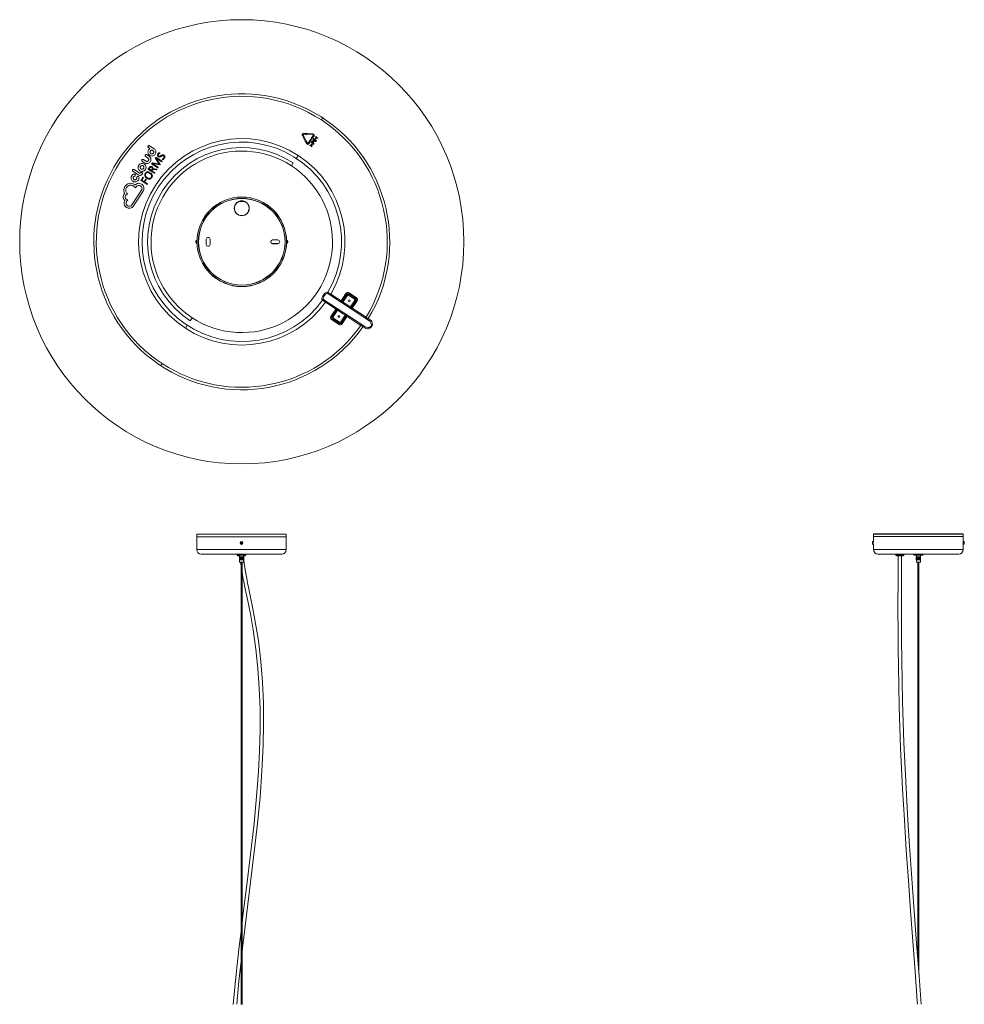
# Model space of a CAD drawing. Header units: millimetres. Extents: x -300 to 1214, y -2054 to 319.
# Tile 2 of 2: x -300 to 976, y -1011 to 319. Entities that reach past the tile are written whole.
import ezdxf

# ---------------------------------------------------------------- set-up
doc = ezdxf.new("R2010")
doc.units = ezdxf.units.MM

msp = doc.modelspace()

# ---------------------------------------------------------------- linework, layer by layer
at = {"color": 7, "linetype": 'Continuous', "lineweight": 15}
for p, q in [((109.3, 186.6), (107.5, 183.8)), ((81.8, 163.1), (84.9, 157)), ((86, 157.5), (82.9, 163.6)), ((86.9, 165.5), (83.5, 165.7)), ((83.5, 164.5), (86.8, 164.3)), ((86.7, 163.7), (88.6, 164.8)), ((86.8, 164.3), (86.7, 163.7)), ((88.6, 164.8), (86.9, 166.2)), ((86.9, 166.2), (86.9, 165.5)), ((89.3, 164.2), (89.3, 165.4)), ((96.2, 165), (89.3, 165.4)), ((89.3, 164.2), (96.1, 163.8)), ((94.2, 160.5), (94.3, 158.3)), ((94.7, 160.1), (94.2, 160.5)), ((96.6, 162.9), (94.7, 160.1)), ((95.7, 159.4), (97.6, 162.2)), ((99.6, 158.5), (100, 161.9)), ((100, 161.9), (100.6, 161.5)), ((103, 159.9), (100.1, 158.2)), ((100.6, 161.5), (100.3, 159.1)), ((100.3, 159.1), (102.4, 160.3)), ((102.4, 160.3), (103, 159.9)), ((-126.2, 146.6), (-124, 145.2)), ((-118.4, 145), (-124.5, 149)), ((84.9, 157), (86, 157.5)), ((85.8, 156.7), (85.4, 154.5)), ((85.4, 154.5), (86, 154.8)), ((87.7, 155.6), (85.8, 156.7)), ((86, 154.8), (87.5, 151.8)), ((87.1, 155.3), (87.7, 155.6)), ((88.6, 152.4), (87.1, 155.3)), ((93.4, 158), (89.6, 152.3)), ((90.7, 151.6), (94.4, 157.4)), ((91.8, 149.4), (94.8, 151.2)), ((92.5, 149), (91.8, 149.4)), ((94.5, 150.3), (92.5, 149)), ((94.4, 157.4), (93.4, 158)), ((93.9, 153.2), (94.4, 154)), ((97.5, 150.9), (93.9, 153.2)), ((94.2, 147.8), (94.5, 150.3)), ((94.8, 147.4), (94.2, 147.8)), ((94.3, 158.3), (96.3, 159.1)), ((94.8, 151.2), (95.3, 150.8)), ((95.3, 150.8), (94.8, 147.4)), ((95, 153.5), (95.2, 153.8)), ((95.8, 153.1), (95, 153.5)), ((96.3, 159.1), (95.7, 159.4)), ((95.9, 153.3), (95.8, 153.1)), ((96.1, 156.5), (97.5, 158.6)), ((99.6, 154.2), (96.1, 156.5)), ((96.4, 152.6), (97.9, 151.6)), ((98.1, 158.2), (97.2, 156.9)), ((97.2, 156.9), (97.9, 156.4)), ((97.5, 158.6), (98.1, 158.2)), ((97.5, 150.9), (97.9, 151.6)), ((97.9, 156.4), (98.8, 157.8)), ((99.4, 157.4), (98.5, 156)), ((98.5, 156), (99.5, 155.4)), ((98.8, 157.8), (99.4, 157.4)), ((99.5, 155.4), (100.4, 156.7)), ((100.1, 158.2), (99.6, 158.5)), ((101, 156.3), (99.6, 154.2)), ((100.4, 156.7), (101, 156.3)), ((-130, 134.5), (-126.6, 132.3)), ((-125.1, 134.8), (-128.5, 137)), ((-116.2, 133.2), (-116.5, 132.7)), ((-107.5, 128), (-115.5, 133.3)), ((76.2, 136), (73.7, 132.1)), ((-134.3, 127.9), (-130.9, 125.7)), ((-129.4, 128.2), (-132.7, 130.3)), ((-121.3, 125.4), (-121.6, 125)), ((-121.4, 124.3), (-113.4, 119.1)), ((-112.8, 119.9), (-120.6, 124.9)), ((-120.6, 124.9), (-110.7, 123.1)), ((-120.6, 124.9), (-120.6, 124.9)), ((-111.6, 124.2), (-120.2, 125.8)), ((-116.4, 131.6), (-111.5, 124.2)), ((-115.8, 132.3), (-108, 127.2)), ((-115.8, 132.3), (-115.8, 132.3)), ((-110.2, 123.8), (-115.8, 132.3)), ((-111.5, 124.2), (-111.6, 124.2)), ((67.1, 121.9), (69.6, 125.8)), ((-147.2, 114.5), (-139.8, 109.6)), ((-138.1, 112.1), (-145.5, 116.9)), ((-133.7, 106.5), (-136.1, 102.7)), ((-134.4, 110.7), (-134.2, 110.9)), ((-125.3, 119.3), (-126.3, 117.7)), ((-126.1, 117.1), (-118.1, 111.8)), ((-125.3, 117.7), (-124.6, 118.8)), ((-122.1, 115.6), (-125.3, 117.7)), ((-121.3, 116.9), (-122.1, 115.6)), ((-121.4, 115.2), (-120.9, 116.1)), ((-117.6, 112.6), (-121.4, 115.2)), ((-117.9, 116.9), (-115.2, 116.4)), ((-115.1, 117.4), (-117.7, 117.9)), ((-157.9, 94.1), (-157.9, 94.1)), ((-146.4, 94.7), (-146.4, 94.7)), ((-144.9, 96.8), (-144.9, 96.8)), ((-144.9, 93.4), (-143.7, 92)), ((-143.7, 92), (-142.8, 93.5)), ((-142.8, 93.5), (-142.7, 93.7)), ((-142.7, 93.7), (-142.7, 93.7)), ((-136.7, 94.9), (-136.7, 94.9)), ((-135.9, 102.1), (-127.9, 96.8)), ((-135.3, 97.1), (-135.3, 97.1)), ((-135.1, 102.7), (-132.9, 106)), ((-131.9, 100.6), (-135.1, 102.7)), ((-129.8, 103.7), (-131.9, 100.6)), ((-131.2, 100.1), (-129.1, 103.3)), ((-127.4, 97.6), (-131.2, 100.1)), ((-158.2, 84.4), (-158.2, 84.3)), ((-155.8, 82.9), (-154.5, 83.6)), ((-155.7, 92.7), (-155.7, 92.7)), ((-154.5, 83.6), (-155.4, 84.8)), ((-135.4, 89), (-148.4, 69.2)), ((-146.2, 67.8), (-133.3, 87.5)), ((-135.4, 89), (-135.4, 89)), ((-133.3, 87.5), (-133.3, 87.5)), ((-133.3, 87.5), (-133.3, 87.5)), ((-155.6, 73.9), (-155.6, 73.9)), ((-153.9, 75.8), (-155.5, 76.5)), ((-155.1, 74.5), (-153.9, 75.8)), ((-154.3, 67.9), (-154.3, 67.9)), ((-148.4, 69.2), (-148.4, 69.2)), ((-146.2, 67.8), (-146.2, 67.8)), ((-155.8, 65.8), (-155.8, 65.7)), ((-62, 20.1), (-61.9, 20.1)), ((-61.9, 19.5), (-62, 19.5)), ((-62, 19), (-61.9, 19)), ((-61.9, 18.4), (-62, 18.4)), ((-60.5, 21.3), (-61.2, 21.3)), ((-61.2, 17.3), (-60.5, 17.3)), ((-48, 22.8), (-47.9, 22.8)), ((-48, 15.8), (-48, 22.8)), ((-47.9, 15.8), (-48, 15.8)), ((-47.9, 22.8), (-47.9, 15.8)), ((-42.8, 22.8), (-42.9, 22.8)), ((-42.9, 15.8), (-42.9, 22.8)), ((-42.9, 15.8), (-42.8, 15.8)), ((-42.8, 22.8), (-42.8, 15.8)), ((41.7, 21.9), (41.7, 21.8)), ((41.7, 21.9), (48.7, 21.9)), ((48.7, 21.8), (41.7, 21.8)), ((41.7, 16.8), (48.7, 16.8)), ((41.7, 16.7), (41.7, 16.8)), ((48.7, 16.7), (41.7, 16.7)), ((48.7, 21.8), (48.7, 21.9)), ((48.7, 16.8), (48.7, 16.7)), ((61.3, 21.3), (60.5, 21.3)), ((60.5, 21.3), (60.5, 17.3)), ((60.5, 21), (60.5, 21)), ((60.5, 20.3), (60.5, 20.3)), ((60.5, 18.3), (60.5, 18.3)), ((60.5, 17.6), (60.5, 17.6)), ((60.5, 17.3), (61.3, 17.3)), ((62.1, 19.2), (62, 19.2)), ((62, 19), (62.1, 19)), ((62.1, 19.6), (62.1, 19.6)), ((116.2, -49), (115.8, -48.7)), ((171.5, -86.8), (116.1, -50.6)), ((116.1, -50.6), (116.1, -50.6)), ((119.3, -52.7), (120.1, -51.4)), ((168, -82.7), (120.1, -51.4)), ((140.7, -50.6), (133.3, -61.9)), ((142, -51.4), (135.4, -61.4)), ((135.8, -63.5), (144.9, -49.7)), ((140.7, -50.6), (155.8, -60.4)), ((154.1, -57.5), (144, -50.9)), ((154.9, -56.3), (144.9, -49.7)), ((108.7, -59.4), (109.2, -59.7)), ((110.7, -59), (166.1, -95.2)), ((110.7, -59), (110.7, -59)), ((113, -62.3), (113.8, -61.1)), ((113, -62.3), (160.9, -93.6)), ((154.9, -56.3), (145.9, -70.1)), ((148, -69.6), (154.5, -59.6)), ((148.4, -71.7), (155.8, -60.4)), ((127.9, -70.2), (120.5, -81.5)), ((121.4, -85.7), (130.4, -71.9)), ((128.3, -72.3), (121.7, -82.4)), ((140.4, -78.4), (131.4, -92.2)), ((-69.6, -87.3), (-67.1, -83.4)), ((135.5, -91.4), (120.5, -81.5)), ((121.4, -85.7), (131.4, -92.2)), ((122.2, -84.4), (132.2, -91)), ((134.3, -90.6), (140.9, -80.5)), ((135.5, -91.4), (142.9, -80.1)), ((161.7, -92.3), (160.9, -93.6)), ((168, -82.7), (167.2, -84)), ((173.2, -86.1), (170.8, -84.5)), ((-73.7, -93.5), (-76.2, -97.4)), ((163.7, -95.4), (166.1, -97)), ((-109.3, -148), (-107.5, -145.3)), ((-60.9, -375.5), (-60.9, -379)), ((-60.9, -379), (-60.9, -396.5)), ((-60.9, -379), (60.1, -379)), ((60.1, -379), (-60.9, -379)), ((-60.8, -375.4), (60, -375.4)), ((-59.9, -379), (-59.9, -379)), ((59.1, -379), (59.1, -379)), ((60.1, -379), (60.1, -375.5)), ((60.1, -396.5), (60.1, -379)), ((853.4, -385.3), (852.7, -385.3)), ((853.4, -375.4), (853.4, -378.9)), ((853.4, -378.9), (853.4, -385.3)), ((853.4, -378.9), (974.4, -378.9)), ((974.4, -378.9), (853.4, -378.9)), ((853.5, -375.3), (974.3, -375.3)), ((854.4, -378.9), (854.4, -378.9)), ((973.4, -378.9), (973.4, -378.9)), ((974.4, -378.9), (974.4, -375.4)), ((974.4, -396.4), (974.4, -378.9)), ((975.2, -385.3), (974.4, -385.3)), ((-1.2, -387.6), (-0.5, -387.4)), ((-1, -388), (-0.4, -387.6)), ((-0.9, -386.8), (-0.5, -387.4)), ((-0.5, -387.4), (-0.7, -387.3)), ((-0.5, -386.6), (-0.3, -387.3)), ((-0.5, -387.4), (-0.3, -387.3)), ((-0.5, -387.4), (-0.4, -387.6)), ((-0.5, -387.7), (-0.4, -387.6)), ((-0.2, -387.5), (-0.4, -387.6)), ((-0.2, -388.3), (-0.4, -387.6)), ((0.3, -386.8), (-0.3, -387.3)), ((-0.3, -387.1), (-0.3, -387.3)), ((-0.2, -387.5), (-0.3, -387.3)), ((0.5, -387.2), (-0.2, -387.5)), ((0.2, -388.1), (-0.2, -387.5)), ((-0.2, -387.5), (0, -387.5)), ((852, -387.1), (851.9, -387.1)), ((851.9, -387.6), (852, -387.5)), ((852, -386.5), (852, -386.5)), ((852, -388.1), (852, -388.1)), ((852.7, -389.3), (853.4, -389.3)), ((853.4, -389.3), (853.4, -396.4)), ((974.4, -389.3), (975.2, -389.3)), ((975.9, -387.4), (976, -387.4)), ((976, -387.6), (975.9, -387.6)), ((976, -387), (976, -387)), ((54.1, -402.5), (-54.9, -402.5)), ((-6.4, -402.5), (-6.4, -404)), ((5.5, -404.1), (-6.3, -404.1)), ((-3.1, -405), (-4.9, -405)), ((2.6, -406.4), (-3.3, -406.4)), ((-3.3, -406.4), (-3.3, -410.4)), ((-3.3, -410.4), (-3.3, -406.4)), ((-3.3, -406.4), (-3.3, -410.4)), ((-3.3, -410.4), (-3.3, -406.4)), ((-3.3, -406.4), (-3.3, -410.4)), ((-3.3, -410.4), (-3.3, -406.4)), ((2.6, -410.4), (-3.3, -410.4)), ((-3.2, -410.4), (-3.2, -406.4)), ((-3.2, -406.4), (-3.2, -410.4)), ((-3.2, -410.4), (-3.2, -406.4)), ((-3.1, -404.1), (-3.1, -406.4)), ((-3.1, -410.4), (-3.1, -406.4)), ((-3.1, -406.4), (-3.1, -410.4)), ((-3.1, -410.4), (-3.1, -413.6)), ((-3, -406.4), (-3, -410.4)), ((-2.9, -406.4), (-2.9, -410.4)), ((-2.9, -410.4), (-2.9, -406.4)), ((-2.8, -406.4), (-2.8, -410.4)), ((-2.8, -410.4), (-2.8, -406.4)), ((-2.7, -410.4), (-2.7, -406.4)), ((-2.6, -406.4), (-2.6, -410.4)), ((-2.5, -410.4), (-2.5, -406.4)), ((-2.4, -406.4), (-2.4, -410.4)), ((-2.3, -410.4), (-2.3, -406.4)), ((-2.2, -406.4), (-2.2, -410.4)), ((-2.1, -410.4), (-2.1, -406.4)), ((-2, -406.4), (-2, -410.4)), ((-1.9, -410.4), (-1.9, -406.4)), ((-1.8, -406.4), (-1.8, -410.4)), ((-1.7, -410.4), (-1.7, -406.4)), ((-1.7, -406.4), (-1.7, -410.4)), ((-1.6, -406.4), (-1.6, -410.4)), ((-1.5, -410.4), (-1.5, -406.4)), ((-1.5, -406.4), (-1.5, -410.4)), ((-1.4, -406.4), (-1.4, -410.4)), ((-1.3, -406.4), (-1.3, -410.4)), ((-1.2, -410.4), (-1.2, -406.4)), ((-1.1, -406.4), (-1.1, -410.4)), ((-1, -410.4), (-1, -406.4)), ((-1, -406.4), (-1, -410.4)), ((-0.9, -406.4), (-0.9, -410.4)), ((-0.8, -406.4), (-0.8, -410.4)), ((-0.7, -410.4), (-0.7, -406.4)), ((-0.6, -406.4), (-0.6, -410.4)), ((-0.6, -406.4), (-0.6, -410.4)), ((-0.5, -410.4), (-0.5, -406.4)), ((-0.4, -406.4), (-0.4, -410.4)), ((-0.3, -406.4), (-0.3, -410.4)), ((-0.2, -410.4), (-0.2, -406.4)), ((-0.1, -406.4), (-0.1, -410.4)), ((-0.1, -406.4), (-0.1, -410.4)), ((0, -410.4), (0, -406.4)), ((0.1, -406.4), (0.1, -410.4)), ((0.1, -406.4), (0.1, -410.4)), ((0.3, -410.4), (0.3, -406.4)), ((0.4, -406.4), (0.4, -410.4)), ((0.4, -406.4), (0.4, -410.4)), ((0.5, -410.4), (0.5, -406.4)), ((0.6, -406.4), (0.6, -410.4)), ((0.6, -406.4), (0.6, -410.4)), ((0.8, -410.4), (0.8, -406.4)), ((0.8, -406.4), (0.8, -410.4)), ((1, -410.4), (1, -406.4)), ((1.1, -406.4), (1.1, -410.4)), ((1.2, -410.4), (1.2, -406.4)), ((1.3, -406.4), (1.3, -410.4)), ((1.4, -410.4), (1.4, -406.4)), ((1.5, -406.4), (1.5, -410.4)), ((1.6, -410.4), (1.6, -406.4)), ((1.7, -406.4), (1.7, -410.4)), ((1.8, -406.4), (1.8, -410.4)), ((1.8, -410.4), (1.8, -406.4)), ((1.9, -410.4), (1.9, -406.4)), ((2, -406.4), (2, -410.4)), ((2.1, -410.4), (2.1, -406.4)), ((2.1, -406.4), (2.1, -410.4)), ((2.2, -410.4), (2.2, -406.4)), ((2.3, -406.4), (2.3, -410.4)), ((2.3, -410.4), (2.3, -406.4)), ((2.4, -406.4), (2.4, -404.1)), ((4.1, -405), (2.4, -405)), ((2.5, -406.5), (2.4, -405.5)), ((2.4, -406.4), (2.4, -410.4)), ((2.4, -410.4), (2.4, -406.4)), ((2.4, -413.6), (2.4, -410.4)), ((2.5, -406.4), (2.5, -410.4)), ((2.5, -410.4), (2.5, -406.4)), ((2.5, -406.4), (2.5, -410.4)), ((2.6, -410.4), (2.6, -406.4)), ((2.6, -406.4), (2.6, -410.4)), ((2.6, -410.4), (2.6, -406.4)), ((2.6, -406.4), (2.6, -410.4)), ((2.6, -410.4), (2.6, -406.4)), ((4.2, -402.6), (5, -402.6)), ((4.2, -404), (4.2, -402.6)), ((5, -402.6), (5, -404)), ((5.6, -404), (5.6, -402.5)), ((968.4, -402.4), (859.4, -402.4)), ((883.4, -402.5), (883.4, -403.9)), ((893.4, -404.9), (884.4, -404.9)), ((894.4, -403.9), (894.4, -402.5)), ((907.9, -402.4), (907.9, -403.9)), ((919.8, -404), (908, -404)), ((910, -402.5), (911.3, -402.5)), ((910, -403.9), (910, -402.5)), ((910.9, -406.3), (916.9, -406.3)), ((910.9, -410.3), (910.9, -406.3)), ((910.9, -406.3), (910.9, -410.3)), ((910.9, -410.3), (916.9, -410.3)), ((911, -406.3), (911, -410.3)), ((911, -410.3), (911, -406.3)), ((911, -406.3), (911, -410.3)), ((911, -410.3), (911, -406.3)), ((911, -406.3), (911, -410.3)), ((911.1, -406.3), (911.1, -410.3)), ((911.1, -410.3), (911.1, -406.3)), ((911.2, -404), (911.2, -406.3)), ((911.2, -410.3), (911.2, -406.3)), ((911.2, -406.3), (911.2, -410.3)), ((911.2, -410.3), (911.2, -413.5)), ((911.3, -402.5), (911.3, -403.9)), ((911.3, -406.3), (911.3, -410.3)), ((911.3, -410.3), (911.3, -406.3)), ((911.4, -406.3), (911.4, -410.3)), ((911.4, -410.3), (911.4, -406.3)), ((911.5, -410.3), (911.5, -406.3)), ((911.6, -406.3), (911.6, -410.3)), ((911.7, -410.3), (911.7, -406.3)), ((911.8, -406.3), (911.8, -410.3)), ((911.9, -406.3), (911.9, -410.3)), ((911.9, -410.3), (911.9, -406.3)), ((912.1, -406.3), (912.1, -410.3)), ((912.1, -410.3), (912.1, -406.3)), ((912.3, -406.3), (912.3, -410.3)), ((912.3, -410.3), (912.3, -406.3)), ((912.5, -410.3), (912.5, -406.3)), ((912.6, -406.3), (912.6, -410.3)), ((912.7, -410.3), (912.7, -406.3)), ((912.7, -406.3), (912.7, -410.3)), ((912.8, -406.3), (912.8, -410.3)), ((912.9, -410.3), (912.9, -406.3)), ((912.9, -406.3), (912.9, -410.3)), ((913, -406.3), (913, -410.3)), ((913.1, -406.3), (913.1, -410.3)), ((913.2, -410.3), (913.2, -406.3)), ((913.3, -406.3), (913.3, -410.3)), ((913.4, -410.3), (913.4, -406.3)), ((913.4, -406.3), (913.4, -410.3)), ((913.5, -406.3), (913.5, -410.3)), ((913.6, -406.3), (913.6, -410.3)), ((913.7, -410.3), (913.7, -406.3)), ((913.8, -406.3), (913.8, -410.3)), ((913.8, -406.3), (913.8, -410.3)), ((913.9, -410.3), (913.9, -406.3)), ((914, -406.3), (914, -410.3)), ((914.1, -406.3), (914.1, -410.3)), ((914.2, -410.3), (914.2, -406.3)), ((914.3, -406.3), (914.3, -410.3)), ((914.3, -406.3), (914.3, -410.3)), ((914.4, -410.3), (914.4, -406.3)), ((914.5, -406.3), (914.5, -410.3)), ((914.5, -406.3), (914.5, -410.3)), ((914.7, -410.3), (914.7, -406.3)), ((914.8, -406.3), (914.8, -410.3)), ((914.8, -406.3), (914.8, -410.3)), ((914.9, -410.3), (914.9, -406.3)), ((915, -406.3), (915, -410.3)), ((915, -406.3), (915, -410.3)), ((915.1, -410.3), (915.1, -406.3)), ((915.2, -406.3), (915.2, -410.3)), ((915.4, -410.3), (915.4, -406.3)), ((915.4, -406.3), (915.4, -410.3)), ((915.6, -410.3), (915.6, -406.3)), ((915.6, -406.3), (915.6, -410.3)), ((915.8, -410.3), (915.8, -406.3)), ((915.8, -406.3), (915.8, -410.3)), ((916, -410.3), (916, -406.3)), ((916, -406.3), (916, -410.3)), ((916.1, -410.3), (916.1, -406.3)), ((916.2, -406.3), (916.2, -410.3)), ((916.3, -406.3), (916.3, -410.3)), ((916.3, -410.3), (916.3, -406.3)), ((916.4, -410.3), (916.4, -406.3)), ((916.5, -406.3), (916.5, -410.3)), ((916.6, -410.3), (916.6, -406.3)), ((916.6, -406.3), (916.6, -410.3)), ((916.7, -406.3), (916.7, -404)), ((916.7, -410.3), (916.7, -406.3)), ((916.7, -406.3), (916.7, -410.3)), ((916.7, -410.3), (916.7, -406.3)), ((916.7, -413.5), (916.7, -410.3)), ((916.8, -406.3), (916.8, -410.3)), ((916.8, -410.3), (916.8, -406.3)), ((916.8, -406.3), (916.8, -410.3)), ((916.8, -410.3), (916.8, -406.3)), ((916.9, -406.3), (916.9, -410.3)), ((916.9, -410.3), (916.9, -406.3)), ((916.9, -406.3), (916.9, -410.3)), ((919.9, -403.9), (919.9, -402.4)), ((2.4, -413.6), (-3.1, -413.6)), ((-1, -413.6), (-1, -1010.7)), ((0.3, -1010.7), (0.3, -413.6)), ((916.7, -413.5), (911.2, -413.5)), ((913.2, -413.5), (913.2, -951.9)), ((914.6, -969.9), (914.6, -413.5))]:
    msp.add_line(p, q, dxfattribs=at)
at = {"color": 8, "linetype": 'Continuous', "lineweight": 15}
for p, q in [((-61.4, 17.4), (-61.4, 21.2)), ((-61.2, 17.3), (-61.2, 21.3)), ((61.3, 21.3), (61.3, 17.3)), ((61.5, 21.2), (61.5, 17.4)), ((60.1, -375.5), (-60.9, -375.5)), ((852.5, -389.2), (852.5, -385.4)), ((852.7, -389.3), (852.7, -385.3)), ((974.4, -375.4), (853.4, -375.4)), ((975.2, -385.3), (975.2, -389.3)), ((975.4, -385.4), (975.4, -389.2)), ((-60.9, -396.5), (60.1, -396.5)), ((853.4, -396.4), (974.4, -396.4)), ((-6.4, -404), (5.6, -404)), ((894.4, -402.5), (883.4, -402.5)), ((883.4, -403.9), (894.4, -403.9)), ((907.9, -403.9), (919.9, -403.9))]:
    msp.add_line(p, q, dxfattribs=at)
at = {"color": 7, "linetype": 'Continuous', "lineweight": 15, "flags": 128}
for points in [[(94.4, 154), (94.9, 154.7), (95.2, 154.9), (95.6, 155.1), (96, 155.1), (96.3, 155), (96.4, 154.9)], [(96, 154.2), (96.1, 154), (96.1, 153.9), (96.1, 153.8), (96.1, 153.7), (95.9, 153.3)], [(-106.5, 135.7), (-106.1, 135.6), (-105.7, 135.4)], [(-118, 111.8), (-118, 111.8), (-117.9, 111.8)], [(-127.8, 96.8), (-127.8, 96.8), (-127.7, 96.8)], [(108.7, -59.4), (108.2, -58.5), (108.3, -57), (108.6, -56), (109, -55), (109.6, -53.8), (110.2, -52.7), (111, -51.7), (111.8, -50.7), (112.6, -49.9), (113.3, -49.3), (114.7, -48.6), (115.8, -48.7)], [(110.7, -59), (110.1, -58.2), (110, -56.9), (110.2, -56.1), (110.5, -55.2), (110.9, -54.4), (111.4, -53.5), (112, -52.7), (112.6, -52), (113.2, -51.4), (113.9, -50.9), (115.1, -50.4), (116.1, -50.6)], [(116.2, -49), (116.8, -49.3), (117.7, -49.9), (118.9, -50.6), (120.1, -51.4)], [(113, -62.3), (111.8, -61.5), (110.7, -60.8), (109.8, -60.1), (109.2, -59.7)], [(166.1, -95.2), (168.1, -96.2), (170.2, -96.6), (172.5, -96.3), (173.6, -95.7), (174.1, -95.3), (174.6, -94.8), (174.9, -94.2), (175.1, -93.6), (175.2, -92.3), (174.5, -90.1), (173.2, -88.2), (171.6, -86.8)], [(168, -82.7), (169.5, -83.7), (170.8, -84.5)], [(169.1, -85.2), (169.5, -85.4), (169.7, -85.3), (170, -85.3), (170.2, -85.1), (170.4, -84.9), (170.8, -84.5)], [(173.2, -86.1), (172.9, -86.6), (172.4, -86.8), (172.2, -86.9), (171.9, -86.9), (171.6, -86.8)], [(163.7, -95.4), (162.4, -94.6), (160.9, -93.6)], [(163.7, -95.4), (163.8, -95.2), (163.9, -94.9), (164, -94.6), (164, -94.4), (164, -94.1), (163.9, -93.9), (163.8, -93.8), (163.7, -93.6)], [(0.3, -940.7), (1, -934.6), (6.4, -890.2), (12, -845.7), (17.4, -801.2), (21.3, -766.2), (24.7, -731), (27.3, -695.8), (29, -660.5), (29.5, -632.2), (29.2, -603.9), (28, -575.7), (25.7, -547.5), (22.4, -519.4), (19.2, -498.9), (15.5, -478.5), (11.4, -458.3), (10.5, -453.9), (9.6, -449.6), (8.7, -445.4), (7.9, -441.4), (7.1, -437.5), (6.3, -433.2), (5.5, -428.9), (4.6, -423.8), (3.7, -417.9), (2.9, -411.2), (2.6, -407.9)], [(4.1, -404.1), (4.1, -404.1), (4.1, -404.1), (4.2, -404.1), (4.2, -404), (4.2, -404), (4.2, -404)], [(5, -404.1), (5, -404.1), (5, -404.1), (5, -404.1), (5, -404), (5, -404), (5, -404)], [(886.6, -404.9), (886.6, -410.3), (886.5, -416.4), (886.5, -421.6), (886.5, -426), (886.5, -429.6), (886.5, -433.2), (886.5, -436.8), (886.5, -448.6), (886.4, -460.5), (886.4, -481.8), (886.5, -503.3), (886.6, -529), (886.9, -554.9), (887.4, -580.8), (888.1, -608.7), (888.9, -636.6), (890, -664.5), (891.2, -692.3), (892.6, -720.1), (895, -761.3), (897.6, -802.4), (900.5, -843.5), (903.5, -884.4), (906.6, -925.4), (909.6, -966.4), (912.5, -1006.4), (912.8, -1010.6)], [(917.5, -1010.6), (914.8, -972.5), (911.5, -928.5), (908.2, -884.6), (905, -840.6), (901.9, -796.7), (899.7, -762), (897.7, -727.3), (895.9, -692.5), (894.4, -657.6), (893.4, -629.7), (892.6, -601.7), (891.9, -573.8), (891.5, -545.9), (891.2, -518.2), (891.1, -498), (891.1, -477.9), (891.2, -457.9), (891.2, -454.2), (891.2, -450.5), (891.2, -447), (891.2, -443.5), (891.2, -440.2), (891.2, -436.9), (891.2, -433.1), (891.2, -428.7), (891.2, -423.6), (891.2, -417.7), (891.3, -411.1), (891.3, -404.9)], [(-1.6, -413.6), (-1.2, -416.9), (-1, -418)], [(0.3, -426.7), (0.9, -430.2), (1.6, -433.9), (2.3, -437.6), (4.7, -449.4), (7.2, -461.5), (11.6, -483.1), (15.4, -504.8), (19.2, -530.9), (21.9, -557.1), (23.7, -583.4), (24.7, -611.7), (24.7, -639.9), (24, -668.1), (22.6, -696.3), (20.5, -724.5), (16.6, -766.2), (11.9, -807.9), (6.8, -849.4), (1.5, -891), (0.3, -901.1)], [(-1, -912.1), (-3.5, -932.5), (-8.1, -974.1), (-11.6, -1010.7)], [(-6.8, -1010.6), (-3.9, -979.1), (-1, -952.9)]]:
    msp.add_lwpolyline(points, dxfattribs=at)
at = {"color": 7, "linetype": 'Continuous', "lineweight": 15}
for centre, radius in [((0, 19.3), 300), ((0, 19.3), 60.5), ((0, 19.3), 60.4), ((0, 19.3), 58.6), ((0, 19.3), 58.5), ((0, 19.3), 58.4), ((0, 64.6), 10.1), ((0, 64.6), 10), ((145, -60.5), 1.25), ((131.3, -81.4), 1.25), ((-0.4, -387.4), 2), ((-0.4, -387.4), 1.9)]:
    msp.add_circle(centre, radius, dxfattribs=at)
for centre, radius, start, end in [((0, 19.3), 199.9, 328.7155, 324.9693), ((0, 19.3), 196.5, 56.8424, 236.8424), ((0, 19.3), 196.5, 328.7377, 56.8424), ((83.4, 163.9), 1.8, 86.8424, 206.8424), ((83.4, 163.9), 0.6, 86.8424, 206.8424), ((96.1, 163.2), 0.6, 326.8424, 86.8424), ((96.1, 163.2), 1.8, 326.8424, 86.8424), ((0, 19.3), 139.4, 56.8424, 236.8424), ((0, 19.3), 134.7, 329.5791, 324.1057), ((0, 19.3), 127.3, 56.8424, 236.8424), ((-125.4, 147.8), 1.43, 146.7476, 169.5722), ((-125.4, 147.8), 1.43, 169.2632, 191.8054), ((-125.2, 147.8), 1.58, 191.881, 212.5582), ((-125.4, 147.8), 1.43, 102.3132, 147.1149), ((-125.4, 147.7), 1.32, 212.0134, 236.846), ((-125.3, 147.9), 1.39, 54.9334, 103.3987), ((89.1, 152.6), 1.8, 206.8424, 326.8424), ((89.1, 152.6), 0.6, 206.8424, 326.8424), ((96.4, 153.1), 1.36, 126.2203, 150.6786), ((95.7, 153.8), 0.389, 55.0768, 119.4916), ((95.8, 153.9), 1.18, 337.539, 55.2006), ((92, 155.6), 5.3, 325.6399, 335.8645), ((-129.4, 135.8), 1.3, 145.918, 195.689), ((-128.6, 135.8), 2.05, 191.7632, 196.8284), ((-129, 135.7), 1.61, 197.0494, 202.966), ((-129.4, 135.5), 1.25, 202.0575, 238.8398), ((-129.2, 135.7), 1.44, 100.5034, 147.0752), ((-129.2, 135.7), 1.43, 60.1838, 103.3905), ((-121, 140.5), 5.75, 170.5332, 191.3776), ((-121.7, 140.7), 5.05, 146.6097, 170.7583), ((-121.2, 140.5), 5.52, 191.4632, 213.1395), ((-121.5, 140.6), 5.2, 119.0342, 147.309), ((-121.6, 140.2), 5.05, 212.9384, 237.0598), ((-127.9, 130.4), 5.22, 33.6481, 57.1826), ((-121.6, 140.2), 4.99, 236.5014, 261.2088), ((-121.5, 140.6), 2.38, 146.5896, 170.483), ((-121.2, 140.5), 2.6, 170.3597, 191.792), ((-121.3, 140.5), 2.6, 191.867, 213.3382), ((-128.1, 130.3), 5.46, 11.9151, 33.7058), ((-121.5, 140.6), 2.36, 123.7582, 147.0303), ((-121.5, 140.4), 2.33, 212.931, 236.8465), ((-121.3, 140.4), 2.57, 102.7385, 123.9446), ((-121.4, 140.4), 2.38, 236.5758, 260.4792), ((0, 19.3), 122.6, 56.8423, 236.8424), ((-121.4, 140.8), 5.67, 261.0535, 282.215), ((-121.4, 140.5), 2.47, 80.2778, 102.642), ((-121.4, 140.5), 2.47, 260.2819, 282.6315), ((-121.4, 140.5), 2.44, 56.356, 80.191), ((-121.5, 140.7), 2.7, 282.8894, 303.4194), ((-121.4, 140.7), 5.59, 282.2989, 303.6693), ((-121.3, 140.6), 2.3, 32.7662, 57.2836), ((-121.3, 140.4), 2.38, 303.1773, 327.1342), ((-121.5, 140.5), 2.64, 11.766, 32.6838), ((-121.2, 140.4), 2.25, 326.7, 351.1689), ((-121.5, 140.5), 2.64, 351.0033, 11.9038), ((-121.2, 140.8), 5.05, 32.9388, 57.0607), ((-121.1, 140.4), 5.11, 303.3839, 326.9623), ((-121.6, 140.5), 5.52, 11.4632, 33.1395), ((-121, 140.3), 5, 326.7404, 350.8817), ((-115.8, 132.9), 0.51, 129.093, 146.0749), ((-121.8, 140.5), 5.75, 350.5322, 11.3757), ((-115.9, 133), 0.355, 102.9306, 130.0222), ((-115.8, 132.9), 0.461, 80.144, 103.7289), ((-115.9, 132.8), 0.609, 55.667, 78.6058), ((-111.1, 136.3), 2.7, 163.9469, 186.5473), ((-111.5, 136.2), 2.24, 186.9424, 212.7583), ((-109.9, 135.9), 3.9, 146.3241, 164.1222), ((-111.3, 136.4), 2.55, 213.174, 237.8366), ((-110.3, 136.2), 3.44, 135.6942, 146.7063), ((-111.2, 136.4), 1.66, 165.9767, 189.4883), ((-111.5, 136.3), 1.37, 189.9898, 215.8857), ((-110.5, 136.2), 2.39, 145.7251, 165.6482), ((-109.6, 135.6), 4.32, 128.0845, 136.7301), ((-111.2, 136.5), 1.69, 215.4501, 236.8655), ((-111.2, 136.3), 2.47, 235.3573, 260.4363), ((-110.1, 136), 2.84, 130.3475, 147.6826), ((-110.3, 136.6), 3.17, 118.9415, 129.3426), ((-111.3, 136.4), 1.58, 235.7106, 266.5823), ((-109.5, 135.3), 3.81, 119.8678, 130.2986), ((-111.1, 138.2), 1.39, 106.7891, 122.0769), ((-111.3, 136.4), 2.59, 261.4142, 282.4699), ((-111.3, 138.7), 0.865, 92.4658, 102.1491), ((-108.1, 132.7), 6.71, 114.719, 119.1158), ((-111.3, 137), 2.14, 268.0722, 289.9734), ((-111.4, 139.1), 0.451, 71.5153, 84.0574), ((-111.4, 138.8), 0.711, 62.136, 72.8085), ((-111.9, 137.8), 1.85, 56.4512, 62.2569), ((-111.7, 138.3), 1.34, 48.6833, 56.6878), ((-111.1, 139.4), 0.595, 289.0891, 317.2441), ((-111.2, 138.8), 0.588, 35.7406, 49.8963), ((-110.9, 139), 0.237, 10.5373, 37.2709), ((-110.8, 139), 0.122, 326.3757, 9.6242), ((-111.5, 137.5), 3.7, 282.5763, 297.433), ((-112.1, 139.3), 4.6, 289.7966, 301.0767), ((-115.1, 144.6), 11.6, 296.7987, 301.6512), ((-144.1, 192.6), 66.7, 300.9864, 301.8249), ((-100.7, 122.4), 15.7, 117.8522, 121.4552), ((-85.6, 97.1), 44.2, 120.6486, 121.9074), ((-106.3, 133), 3.82, 103.1198, 117.5343), ((-105.8, 131.4), 4.44, 109.597, 121.2047), ((-106.6, 133.6), 2.08, 87.8354, 110.1367), ((-106.6, 134.2), 2.55, 81.6037, 102.9196), ((-106.6, 134.3), 2.44, 55.5145, 80.7348), ((-106.7, 133.8), 1.96, 33.3069, 57.9834), ((-107.6, 134.1), 2.78, 326.0542, 344.6097), ((-106.8, 133.8), 2.94, 33.2026, 57.6635), ((-106.5, 133.9), 1.68, 6.752, 32.8568), ((-106.8, 133.9), 1.99, 343.6705, 6.6515), ((-108.3, 134.4), 4.38, 326.4416, 344.1191), ((-106.5, 134), 2.62, 7.1966, 32.427), ((-107, 134), 3.07, 344.1907, 6.7845), ((0, 19.3), 139.4, 329.5152, 56.8424), ((-134.5, 119.7), 5.53, 170.1128, 191.6417), ((-134.3, 119.6), 5.81, 148.7341, 170.3228), ((-134.9, 119.8), 5.17, 123.5161, 147.0742), ((-134.7, 119.6), 5.46, 101.9165, 123.7073), ((-134.6, 119.7), 2.58, 169.7581, 190.924), ((-134.8, 119.7), 2.43, 146.4506, 169.5941), ((-134.7, 119.7), 2.49, 101.0112, 146.0996), ((-134.7, 119.5), 5.6, 80.4814, 101.7701), ((-134.7, 119.6), 2.61, 58.6106, 100.9407), ((-133.5, 129.1), 1.45, 147.6639, 193.5957), ((-133.5, 129.1), 1.43, 192.3246, 237.1196), ((-133.6, 129.1), 1.42, 100.8289, 146.9271), ((-133.5, 129.1), 1.43, 56.1363, 103.2015), ((-134.6, 119.9), 5.15, 56.3673, 80.5187), ((-134.6, 119.8), 2.38, 33.171, 57.126), ((-134.9, 119.6), 2.7, 12.8898, 33.4148), ((-134.7, 119.7), 2.47, 350.2904, 12.6294), ((-134.5, 119.9), 5.15, 33.4708, 57.2392), ((-128.2, 129.7), 4.81, 236.6902, 261.6539), ((-134.9, 119.6), 5.59, 12.3412, 33.4493), ((-134.6, 119.7), 5.32, 349.9049, 12.1921), ((-128.1, 130.2), 2.38, 236.5876, 260.482), ((-128.1, 130.4), 5.57, 261.303, 282.6628), ((-128.1, 130.3), 2.57, 260.2356, 281.5684), ((-128.1, 130.3), 2.55, 282.0372, 303.5283), ((-128.1, 130.4), 5.53, 282.7615, 304.2259), ((-128, 130.2), 2.38, 303.1773, 327.1342), ((-127.9, 130.3), 2.3, 32.7618, 57.2865), ((-128.1, 130.3), 2.5, 326.655, 348.5944), ((-127.8, 130.3), 2.25, 9.1029, 33.0332), ((-128.2, 130.3), 2.62, 348.432, 8.8187), ((-118.4, 114.9), 8.2, 142.9226, 147.332), ((-127.6, 129.7), 4.71, 303.9432, 329.4085), ((-118.2, 114.6), 8.52, 138.8463, 141.9208), ((-122, 117.8), 3.59, 120.2159, 137.4312), ((-121.9, 117.5), 2.96, 131.7851, 141.5805), ((-122.5, 118.7), 2.48, 97.9651, 119.3358), ((-122.7, 118.5), 1.65, 92.1931, 134.1098), ((-127.9, 130.2), 5.26, 326.3555, 349.9498), ((-122.6, 118.9), 2.26, 74.7663, 96.99), ((-128.1, 130.3), 5.45, 349.9499, 11.7958), ((-122.8, 118.1), 2.01, 54.9896, 88.3348), ((-122.8, 118.4), 2.85, 56.2365, 74.937), ((-121.2, 124.7), 0.499, 148.6247, 185.3691), ((-121.2, 124.7), 0.436, 187.3079, 244.8351), ((-122.8, 118.1), 2.07, 36.4567, 57.2161), ((-120.3, 124.8), 1.21, 131.4372, 148.0958), ((-122.7, 118.4), 2.76, 38.2765, 57.4804), ((-120.5, 125.1), 0.816, 110.8575, 131.6154), ((-120.5, 125.1), 0.745, 89.7918, 111.5524), ((-120.5, 124.2), 1.62, 79.632, 90.3895), ((-122.3, 118.8), 2.21, 16.3434, 37.568), ((-116.1, 132.3), 0.599, 162.6956, 185.8894), ((-115.7, 132.3), 0.945, 186.0227, 203.1532), ((-115.7, 132.2), 0.955, 146.5408, 161.8062), ((-114.8, 132.7), 1.93, 203.5366, 214.3536), ((-112.9, 119.7), 0.171, 25.9447, 57.3618), ((-113, 119.7), 0.186, 348.3055, 20.2805), ((-113.6, 119.9), 0.829, 336.3783, 347.2385), ((-110.7, 123.2), 0.118, 253.3893, 288.9723), ((-110.7, 123.3), 0.237, 285.8955, 308.5726), ((-110.9, 123.6), 0.639, 306.9652, 319.2331), ((-111.4, 124), 1.23, 318.3422, 327.1851), ((-111.3, 124), 1.15, 326.7074, 335.6271), ((-110.4, 123.7), 0.244, 10.3891, 28.093), ((-110.4, 123.7), 0.237, 341.8338, 6.3832), ((-110.8, 123.8), 0.675, 335.1763, 346.5544), ((-108, 127.4), 0.186, 272.8434, 304.025), ((-107.9, 127.4), 0.171, 236.2944, 267.7685), ((-108.3, 127.8), 0.705, 305.4872, 318.2655), ((-108.7, 128.2), 1.3, 317.7225, 327.5491), ((-108.8, 128.3), 1.4, 326.061, 335.6493), ((-107, 130.3), 0.657, 107.4552, 137.5674), ((-107.3, 130.7), 0.214, 147.2936, 172.8855), ((-107.4, 130.7), 0.141, 172.3907, 215.462), ((-107.1, 130.8), 0.431, 209.8943, 229.552), ((-107.6, 127.9), 0.17, 25.7566, 57.3971), ((-108.2, 128), 0.766, 335.9197, 347.6851), ((-106.5, 131.4), 1.27, 227.675, 237.6952), ((-107.6, 127.9), 0.179, 346.5122, 20.3223), ((-109.2, 135.6), 5.07, 293.6472, 300.4891), ((-106.6, 131.3), 1.12, 235.9581, 251.829), ((-106.8, 130.8), 0.573, 255.0486, 280.1544), ((-107, 131.6), 1.4, 284.2498, 300.2701), ((-109.1, 135.4), 4.83, 300.5889, 310.3909), ((-108.2, 133.9), 4.02, 297.9916, 306.9807), ((-108.2, 134.3), 3.45, 310.3931, 327.9185), ((-109, 135), 5.36, 306.9519, 315.5804), ((-108.4, 134.4), 4.49, 315.2275, 327.1393), ((0, 19.3), 122.6, 236.8423, 56.8424), ((-143.6, 105.6), 5.92, 171.0683, 191.346), ((-144.6, 105.8), 4.94, 146.6214, 171.3367), ((-144.3, 105.7), 5.18, 101.2519, 147.6736), ((-146.3, 115.7), 1.43, 147.4728, 192.0032), ((-146.2, 115.7), 1.59, 191.3145, 230.3105), ((-146.4, 115.7), 1.37, 100.586, 147.7632), ((-144.4, 105.6), 2.27, 146.6019, 171.7321), ((-146.3, 115.5), 1.62, 59.8799, 100.9442), ((-144.3, 105.6), 2.39, 104.4994, 147.7354), ((-145.1, 109.5), 1.34, 52.5597, 99.1354), ((-145.1, 109.2), 1.29, 280.3582, 330.5786), ((-145.1, 109.4), 1.39, 10.2963, 54.5955), ((-145.3, 109.4), 1.52, 327.1198, 9.3203), ((-140.5, 106.2), 1.32, 145.3892, 195.2906), ((-140.4, 106.3), 1.33, 98.5015, 148.1803), ((-140.3, 106.4), 1.25, 81.1296, 105.3328), ((-140.3, 106.3), 1.36, 59.1472, 81.4357), ((-134.8, 119.6), 5.3, 191.9172, 214.0363), ((-137.7, 112.8), 3.8, 236.708, 259.7595), ((-140.3, 106.2), 1.4, 37.5162, 59.2403), ((-134.8, 119.6), 5.27, 214.0619, 237.24), ((-140.3, 106.3), 1.34, 15.164, 37.8298), ((-144.3, 105.4), 5.47, 350.4418, 12.3193), ((-137.6, 113), 3.98, 259.4899, 281.1004), ((-137.5, 113), 1.09, 236.0909, 279.4456), ((-134.7, 119.6), 5.32, 236.2502, 259.8249), ((-137.5, 112.9), 0.962, 279.3964, 328.3035), ((-134.7, 119.7), 2.46, 191.0201, 213.4485), ((-137.7, 113.1), 4.12, 281.2433, 301.9687), ((-134.8, 119.7), 2.43, 213.4299, 237.3955), ((-135.5, 111.6), 1.46, 103.3574, 147.1704), ((-134.7, 119.6), 2.38, 236.5827, 260.4752), ((-135.5, 111.7), 1.39, 58.061, 104.6073), ((-134.7, 119.6), 5.31, 259.9006, 282.1966), ((-137.3, 112.5), 3.42, 301.7557, 327.148), ((-134.7, 119.8), 2.6, 260.3726, 281.7835), ((-135.5, 111.7), 1.38, 14.0432, 57.1975), ((-134.7, 119.9), 2.64, 281.7684, 302.6857), ((-135.6, 111.6), 1.55, 334.5328, 14.9404), ((-133.5, 106.4), 0.195, 116.3234, 147.8989), ((-134.7, 119.6), 5.25, 282.3458, 304.8167), ((-133.5, 106.3), 0.252, 88.251, 115.4337), ((-133.5, 106.2), 0.407, 66.862, 87.7077), ((-134.5, 119.6), 2.3, 302.7662, 327.2836), ((-133.7, 105.6), 1.07, 56.3537, 66.8677), ((-133.6, 105.7), 0.877, 45.7601, 57.6708), ((-134.6, 119.6), 2.38, 326.5837, 350.4743), ((-134.8, 119.7), 5.48, 304.8169, 327.1934), ((-127.4, 109.3), 3.79, 170.4287, 197.5533), ((-126.3, 109.1), 4.86, 145.5166, 169.7374), ((-126.6, 109.6), 4.57, 198.2598, 221.9259), ((-126.2, 109.3), 4.84, 124.6498, 148.1149), ((-134.6, 119.7), 5.27, 326.358, 349.9419), ((-126.9, 109.4), 3.31, 144.8843, 173.6677), ((-127.3, 109.5), 2.95, 174.6818, 202.5373), ((-126.3, 109.9), 3.99, 203.0155, 224.8094), ((-124, 111.9), 8.05, 221.7126, 237.4608), ((-126.7, 109.5), 3.43, 121.0909, 148.8216), ((-123.8, 112.3), 7.52, 224.3253, 237.1698), ((-127, 110.3), 3.51, 95.7532, 123.6393), ((-127.1, 110.1), 2.74, 90.4521, 119.9874), ((-127, 109.5), 4.28, 70.7906, 95.1032), ((-127.1, 108.8), 3.97, 68.0997, 89.8017), ((-125.9, 117.5), 0.499, 148.6247, 185.3691), ((-125.9, 117.5), 0.436, 187.3311, 244.812), ((-128.6, 104.9), 8.14, 56.4752, 68.5917), ((-128.2, 105.9), 8.15, 56.113, 71.3624), ((-118.4, 114.8), 7.34, 141.6651, 147.1834), ((-128.4, 105.2), 7.75, 44.6129, 57.0887), ((-128.1, 105.7), 8.25, 41.8178, 57.4252), ((-125.3, 108.2), 3.43, 301.0838, 329.0739), ((-125.7, 107.7), 4.11, 23.773, 45.095), ((-125, 108.3), 3.29, 324.7671, 354.054), ((-124.7, 108.2), 2.94, 355.0457, 23.2841), ((-125.6, 108), 4.84, 19.0905, 41.684), ((-125.6, 108.6), 4.85, 325.5733, 349.7481), ((-124, 118.7), 3.24, 325.7859, 344.143), ((-122.4, 118.4), 1.55, 8.5401, 35.5177), ((-124.5, 108.4), 3.74, 350.3514, 17.938), ((-122.9, 118.3), 2.03, 344.7376, 7.8717), ((-118.9, 114.8), 2.35, 125.5641, 148.2818), ((-124.2, 118.7), 4.16, 345.5953, 357.7593), ((-119.1, 116), 2.05, 106.991, 122.5753), ((-119.1, 115.1), 1.99, 101.8192, 124.4672), ((-122.6, 118.7), 2.57, 357.8518, 16.1672), ((-119, 115.8), 2.25, 92.4306, 107.0314), ((-119, 114.5), 2.61, 83.6721, 101.0967), ((-118.9, 114.1), 3.9, 82.6898, 92.3564), ((-119.7, 107.8), 9.3, 78.4148, 83.7747), ((-119.5, 109.2), 8.86, 78.2997, 83.3783), ((-118, 112), 0.17, 236.3857, 267.9066), ((-118.3, 112.4), 0.637, 304.6622, 318.5624), ((-118.8, 112.9), 1.39, 318.0161, 327.5518), ((-118.8, 112.9), 1.42, 326.0367, 335.578), ((-117.7, 112.5), 0.171, 25.9452, 57.3613), ((-117.7, 112.5), 0.176, 348.6934, 21.8077), ((-118.2, 112.6), 0.713, 336.2265, 348.4392), ((-115.1, 117.1), 0.711, 254.506, 268.1849), ((-116.3, 111.9), 5.59, 73.9527, 78.0893), ((-115.1, 116.7), 0.305, 270.4982, 297.736), ((-115.2, 116.8), 0.453, 300.0319, 320.4856), ((-116.1, 117.6), 1.69, 319.576, 327.2246), ((-115, 116.5), 0.864, 61.8285, 72.057), ((-116, 117.6), 1.62, 326.1673, 335.0185), ((-114.7, 117), 0.212, 30.7078, 57.248), ((-115.2, 117.2), 0.674, 335.281, 349.1432), ((-114.7, 117.1), 0.166, 352.1549, 27.1566), ((-113.3, 119.2), 0.201, 235.7468, 262.0377), ((-113.3, 119.2), 0.153, 268.7863, 306.0827), ((-113.6, 119.6), 0.688, 305.0207, 317.6831), ((-114.1, 120), 1.32, 317.7868, 327.6832), ((-114.2, 120.2), 1.47, 326.0107, 335.4275), ((-150.1, 89), 9.32, 146.7892, 182.4673), ((-150.1, 89), 9.34, 101.8172, 146.9373), ((-150.1, 89), 6.75, 101.7321, 146.8453), ((-150.1, 89), 9.34, 56.7511, 101.865), ((-150, 89), 6.74, 56.8338, 101.9612), ((-144, 105.5), 5.52, 191.47, 213.1385), ((-144.5, 105.2), 5, 212.8041, 236.9441), ((-144.4, 105.2), 5.05, 236.6098, 260.7601), ((-143.9, 105.6), 2.77, 171.5031, 191.7258), ((-144, 105.5), 2.64, 191.7715, 212.7015), ((-150.1, 89), 6.8, 48.5816, 56.9382), ((-144.4, 105.3), 2.25, 212.5002, 236.9779), ((-144.3, 105.4), 2.38, 236.586, 260.4908), ((-150, 89), 6.76, 40.0854, 48.4944), ((-144.3, 105.8), 5.61, 260.4914, 281.765), ((-150.1, 89), 9.34, 49.6953, 56.7749), ((-144.3, 105.5), 2.51, 260.4295, 282.8037), ((-139.1, 91.4), 6.89, 101.8235, 135.863), ((-144.3, 105.8), 2.79, 282.6288, 302.5827), ((-144.3, 105.8), 5.62, 281.945, 303.1711), ((-143.9, 105.2), 2.08, 302.7735, 329.8393), ((-139.1, 91.3), 4.31, 101.7373, 146.7809), ((-144.1, 105.5), 2.43, 325.7389, 8.032), ((-144, 105.4), 5.11, 303.0718, 327.1719), ((-139.1, 91.4), 6.9, 56.7349, 101.8553), ((-139, 91.3), 4.3, 56.8439, 102.0091), ((-144, 105.5), 5.19, 326.0901, 349.5045), ((-139, 91.3), 4.3, 11.7929, 56.8896), ((-135.7, 102.5), 0.498, 148.611, 185.3909), ((-135.8, 102.5), 0.436, 187.2904, 244.8526), ((-139, 91.3), 6.9, 11.778, 56.8994), ((-133.2, 106.1), 0.344, 23.7013, 47.6051), ((-133.2, 106.1), 0.279, 358.0865, 21.804), ((-133.1, 106.1), 0.197, 325.9588, 357.1884), ((-129.6, 103.6), 0.263, 124.9676, 147.913), ((-129.6, 103.6), 0.201, 92.3238, 123.457), ((-129.6, 103.5), 0.346, 67.4589, 90.3054), ((-129.9, 102.8), 1.11, 55.6267, 65.8809), ((-129.8, 102.9), 0.936, 46.9914, 58.2955), ((-129.4, 103.3), 0.403, 25.2619, 45.2099), ((-129.3, 103.4), 0.254, 356.886, 23.0045), ((-129.3, 103.4), 0.202, 326.3389, 356.84), ((-123.5, 112.3), 8.69, 236.1664, 250.6849), ((-123, 113.3), 8.74, 236.4345, 247.9093), ((-127.8, 97), 0.171, 236.3993, 267.8166), ((-128.1, 97.4), 0.647, 304.7679, 318.4566), ((-128.6, 97.9), 1.39, 318.0192, 327.5509), ((-128.7, 97.9), 1.43, 326.074, 335.5428), ((-127.5, 97.5), 0.171, 25.9165, 57.3136), ((-128, 97.6), 0.712, 336.2226, 348.4431), ((-127.5, 97.5), 0.175, 348.654, 21.8471), ((-124.9, 108.2), 4.32, 250.1199, 274.3182), ((-124.8, 108.8), 3.92, 247.3242, 269.4255), ((-124.9, 107.6), 2.71, 270.0792, 299.898), ((-124.9, 107.3), 3.46, 275.2556, 303.6027), ((-125.8, 108.5), 4.93, 304.7739, 328.117), ((-154, 79.8), 6.17, 146.7891, 191.9043), ((-150, 89), 9.42, 182.4035, 209.6587), ((-154, 79.8), 6.19, 132.9453, 146.7341), ((-154, 79.8), 3.57, 146.7875, 191.9017), ((-154, 79.8), 3.55, 133.2278, 147.1363), ((-150.1, 89), 6.74, 146.7244, 182.3942), ((-150, 89), 6.78, 182.397, 217.9306), ((-154, 79.8), 3.55, 119.2619, 133.1911), ((-139, 91.3), 4.3, 326.7857, 11.9054), ((-139, 91.3), 6.9, 326.7862, 11.9092), ((-154, 79.8), 6.16, 191.7667, 230.5354), ((-152, 71.5), 6.89, 149.7347, 191.8621), ((-152, 71.5), 6.9, 191.8307, 236.9487), ((-154, 79.8), 3.57, 191.7913, 236.889), ((-152, 71.5), 4.3, 146.8448, 192.0066), ((-152, 71.5), 4.31, 191.7338, 236.7826), ((-153.8, 80.1), 3.98, 236.4913, 240.2046), ((-154, 79.8), 3.61, 240.7656, 244.7425), ((-151.8, 71.5), 4.47, 142.1519, 146.9098), ((-152, 71.5), 4.33, 137.3215, 142.1432), ((-152, 71.5), 4.3, 236.7853, 281.9017), ((-152, 71.5), 4.3, 281.7904, 326.888), ((-152, 71.5), 6.9, 281.7746, 326.8995), ((-152, 71.5), 6.9, 236.7863, 281.9058), ((-58.9, 19.3), 3.2, 143.5163, 164.8522), ((-58.8, 19.3), 3.21, 165.0087, 175.7518), ((-58.3, 19.3), 3.64, 176.4098, 183.5902), ((-58.8, 19.3), 3.21, 184.2482, 194.9913), ((-58.9, 19.3), 3.2, 195.1478, 216.4837), ((-61.2, 21), 0.24, 90, 143.5163), ((-61.2, 17.5), 0.24, 216.4837, 270), ((-45.4, 22.8), 2.6, 0, 180), ((-45.4, 15.8), 2.6, 180, 0), ((-45.4, 22.8), 2.5, 0, 180), ((-45.4, 15.8), 2.5, 180, 0), ((41.7, 19.3), 2.6, 90, 270), ((41.7, 19.3), 2.5, 90, 270), ((48.7, 19.3), 2.6, 270, 90), ((48.7, 19.3), 2.5, 270, 90), ((61.3, 21), 0.24, 36.4837, 90), ((61.3, 17.5), 0.24, 270, 323.5163), ((58.9, 19.3), 3.2, 9.4591, 36.4837), ((58.9, 19.3), 3.2, 323.5163, 350.5409), ((59.6, 19.4), 2.53, 4.761, 16.89), ((61.3, 20), 0.733, 351.9907, 8.0093), ((59.4, 19.2), 2.66, 4.7781, 16.5137), ((61.3, 19.5), 0.83, 329.7522, 350.0588), ((59.1, 18.9), 2.91, 355.9844, 4.0156), ((61.4, 19.1), 0.696, 327.189, 350.0329), ((61.3, 19), 0.743, 9.3934, 17.833), ((59.5, 19.4), 2.63, 350.6436, 355.2592), ((59.6, 19.2), 2.54, 350.5421, 355.2344), ((117, -49.4), 1.45, 147.4367, 234.312), ((117.4, -49.7), 1.44, 147.208, 234.7577), ((143.2, -52.2), 3, 56.8424, 146.8424), ((143.2, -52.2), 1.5, 56.8424, 146.8424), ((0, 19.3), 139.4, 236.8424, 324.1695), ((109.9, -60.2), 1.44, 59.1704, 146.4504), ((110.4, -60.5), 1.44, 58.927, 146.4768), ((134.2, -60.6), 1.5, 236.8424, 326.8424), ((153.3, -58.8), 1.5, 326.8424, 56.8424), ((153.3, -58.8), 3, 326.8424, 56.8424), ((127, -71.5), 1.5, 326.8424, 56.8424), ((149.2, -70.5), 1.5, 146.8424, 236.8424), ((123, -83.2), 3, 146.8424, 236.8424), ((123, -83.2), 1.5, 146.8424, 236.8424), ((133, -89.7), 3, 236.8424, 326.8424), ((133, -89.7), 1.5, 236.8424, 326.8424), ((142.1, -81.3), 1.5, 56.8424, 146.8424), ((169.9, -91.7), 6.54, 234.3191, 59.3656), ((172.2, -85.9), 1.14, 236.6312, 237.7967), ((0, 19.3), 196.5, 236.8424, 324.9471), ((165.5, -96.2), 1.14, 55.8881, 57.0535), ((165.1, -96.1), 1.36, 317.6206, 42.6279), ((-60.8, -375.5), 0.1, 90, 180), ((60, -375.5), 0.1, 360, 90), ((855, -387.3), 3.2, 143.5163, 164.8522), ((852.7, -385.6), 0.24, 90, 143.5163), ((853.5, -375.4), 0.1, 90, 180), ((974.3, -375.4), 0.1, 360, 90), ((1034.9, -387.3), 60.5, 178.4043, 181.5763), ((975.2, -385.6), 0.24, 36.4837, 90), ((972.8, -387.3), 3.2, 9.4591, 36.4837), ((-54.9, -396.5), 6, 180, 270), ((13.2, -414.5), 30.5, 117.0381, 118.1535), ((3.8, -385.3), 5.48, 204.2325, 209.0006), ((-13.9, -360.4), 30.5, 295.0797, 296.1951), ((1.7, -391.6), 5.48, 114.2325, 119.0006), ((26.7, -373.9), 30.5, 205.0797, 206.1951), ((-27.4, -400.9), 30.5, 27.0381, 28.1535), ((26.7, -373.9), 30.5, 207.0381, 208.1535), ((13.2, -414.4), 30.5, 115.0797, 116.1951), ((-2.4, -383.3), 5.48, 294.2325, 299.0006), ((-13.9, -360.4), 30.5, 297.0381, 298.1535), ((-27.4, -401), 30.5, 25.0797, 26.1951), ((-4.5, -389.5), 5.48, 24.2325, 29.0006), ((54.1, -396.5), 6, 270, 0), ((855.1, -387.3), 3.21, 165.0087, 175.7518), ((855.1, -387.3), 3.21, 184.2482, 194.9913), ((855.6, -387.3), 3.64, 176.4098, 183.5902), ((855, -387.3), 3.2, 195.1478, 216.4837), ((852.7, -389.1), 0.24, 216.4837, 270), ((859.4, -396.4), 6, 180, 270), ((968.4, -396.4), 6, 270, 0), ((975.2, -389.1), 0.24, 270, 323.5163), ((972.8, -387.3), 3.2, 323.5163, 350.5409), ((973.5, -387.2), 2.53, 4.761, 16.89), ((975.2, -386.6), 0.733, 351.9907, 8.0093), ((973.3, -387.4), 2.66, 4.7781, 16.5137), ((975.2, -387.1), 0.83, 329.7522, 350.0588), ((973, -387.7), 2.91, 355.9844, 4.0156), ((975.3, -387.5), 0.696, 327.189, 350.0329), ((975.3, -387.5), 0.743, 9.3934, 17.833), ((973.4, -387.2), 2.63, 350.6436, 355.2592), ((973.5, -387.4), 2.54, 350.5421, 355.2344), ((-6.3, -404), 0.1, 180, 270), ((-4.9, -404), 1, 185.7392, 270), ((4.1, -404), 1, 270, 354.2608), ((5.5, -404), 0.1, 270, 360), ((883.5, -402.5), 0.1, 90, 180), ((884.4, -403.9), 1, 180, 270), ((893.4, -403.9), 1, 270, 0), ((894.3, -402.5), 0.1, 0, 90), ((908, -403.9), 0.1, 180, 270), ((909.9, -403.9), 0.127, 324.3519, 11.8219), ((911.4, -403.8), 0.132, 193.6267, 277.6794), ((919.8, -403.9), 0.1, 270, 360)]:
    msp.add_arc(centre, radius, start, end, dxfattribs=at)
at = {"color": 8, "linetype": 'Continuous', "lineweight": 15}
msp.add_arc((0, 19.3), 54.5, 85.4795, 94.5205, dxfattribs=at)

doc.saveas('drawing.dxf')
